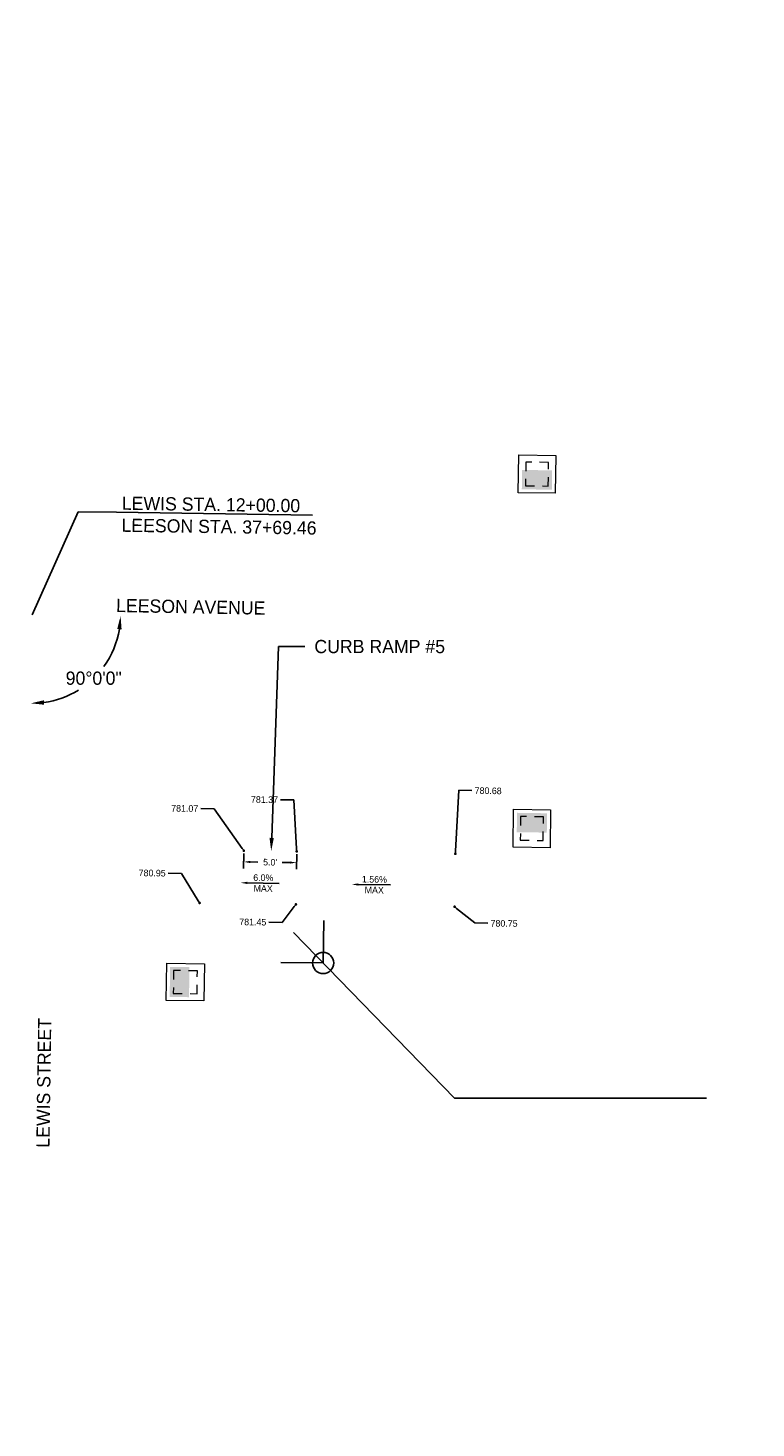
# Model space of a CAD drawing. Header units: feet. Extents: x 1384904 to 1390579, y 443400 to 444295.
# Tile 6 of 57: x 1387673 to 1387741, y 443896 to 444028. Entities that reach past the tile are written whole.
import ezdxf
from ezdxf import colors
from ezdxf.entities.mleader import LeaderData, LeaderLine
from ezdxf.math import Vec2, Vec3

# ---------------------------------------------------------------- set-up
doc = ezdxf.new("R2010")
doc.units = ezdxf.units.FT
doc.header["$MEASUREMENT"] = 0
doc.linetypes.add('drainage01', pattern=[1.6, 0.85, -0.75])
for name, color, linetype in [('DR_P_Cells', 1, 'Continuous'), ('DR_P_Storm_Sewer', 1, 'Continuous'), ('DT_P_Text', 3, 'Continuous'), ('PV_P_Text', 7, 'Continuous')]:
    doc.layers.add(name, color=color, linetype=linetype)
doc.styles.add('Slanted-Normal', font='font31.shx', dxfattribs={"height": 0.14})
doc.styles.get("Standard").update_dxf_attribs({"font": 'font31.shx'})
doc.dimstyles.get("Standard").update_dxf_attribs({"dimtxt": 0.18, "dimasz": 0.18, "dimexe": 0.18, "dimexo": 0.0625, "dimgap": 0.09, "dimtad": 0, "dimtih": 1, "dimtoh": 1, "dimdec": 4, "dimzin": 0, "dimdsep": 46, "dimtxsty": 'Standard', "dimcen": 0.09, "dimadec": 0, "dimazin": 0, "dimtfac": 1, "dimtdec": 4, "dimtofl": 0, "dimtmove": 0, "dimatfit": 3, "dimfxl": 1, "dimtolj": 1, "dimtzin": 0, "dimarcsym": 0})

# ---------------------------------------------------------------- blocks, each defined once
blk = doc.blocks.new('CB3A-P')
at = {"layer": 'Defpoints', "color": 20, "linetype": 'drainage01', "lineweight": 0}
blk.add_lwpolyline([(1.08, 1.12), (-1.08, 1.12), (-1.08, -1.12), (1.08, -1.12), (1.08, 1.12)], close=True, dxfattribs=at)
at = {"layer": 'DR_P_Cells', "color": 1, "linetype": 'Continuous', "lineweight": 13, "flags": 128}
blk.add_lwpolyline([(-1.75, 1.79), (1.75, 1.79), (1.75, -1.79), (-1.75, -1.79), (-1.75, 1.79)], close=True, dxfattribs=at)
at = {"layer": 'DR_P_Cells', "color": 1, "linetype": 'Continuous', "lineweight": 0, "extrusion": (0, 0, -1)}
blk.add_solid([(1.42, 0.37), (-1.42, 0.37), (1.42, -1.46), (-1.42, -1.46)], dxfattribs=at)
blk = doc.blocks.new('*D938')
at = {"layer": 'Defpoints', "color": 0, "transparency": 16777216}
for p in [(1387692.98, 443950.3), (1387697.98, 443950.23), (1387697.97, 443949.17)]:
    blk.add_point(p, dxfattribs=at)
at = {"layer": 'PV_P_Text', "color": 0, "lineweight": -2, "transparency": 16777216}
for p, q in [((1387692.98, 443950.05), (1387692.96, 443948.62)), ((1387693.59, 443949.24), (1387694.31, 443949.23)), ((1387697.98, 443949.98), (1387697.96, 443948.55)), ((1387697.34, 443949.18), (1387696.62, 443949.19))]:
    blk.add_line(p, q, dxfattribs=at)
at = {"layer": 'PV_P_Text', "color": 0, "transparency": 16777216}
for points in [[(1387693.59, 443949.34), (1387693.59, 443949.13), (1387692.97, 443949.25)], [(1387697.34, 443949.29), (1387697.34, 443949.08), (1387697.97, 443949.17)]]:
    blk.add_solid(points, dxfattribs=at)
at = {"layer": 'PV_P_Text', "color": 0, "transparency": 16777216, "insert": (1387695.47, 443949.21), "char_height": 0.625, "attachment_point": 5, "rotation": 359.156}
blk.add_mtext("\\A1;5.0'", dxfattribs=at)
blk = doc.blocks.new('_Dot')
at = {"color": 0, "linetype": 'ByBlock', "lineweight": -2}
blk.add_line((-0.5, 0), (-1, 0), dxfattribs=at)
at = {"color": 0, "linetype": 'ByBlock', "const_width": 0.5}
blk.add_lwpolyline([(-0.25, 0, 1), (0.25, 0, 1)], format="xyb", close=True, dxfattribs=at)
blk = doc.blocks.new('*D1064')
at = {"layer": 'Defpoints', "color": 0, "transparency": 16777216}
for p in [(1387540.98, 443974.54), (1387672.96, 443972.6), (1387677.04, 443965.29), (1390194.58, 443935.45), (1387670.01, 443772.37)]:
    blk.add_point(p, dxfattribs=at)
at = {"layer": 'DT_P_Text', "color": 0, "lineweight": -2, "transparency": 16777216}
for start, end in [(324.3381, 350.5889), (277.7229, 301.5818)]:
    blk.add_arc((1387672.96, 443972.6), 8.37, start, end, dxfattribs=at)
at = {"layer": 'DT_P_Text', "color": 0, "transparency": 16777216}
for points in [[(1387681.01, 443971.25), (1387681.43, 443971.21), (1387681.33, 443972.48)], [(1387674.1, 443964.1), (1387674.08, 443964.52), (1387672.84, 443964.23)]]:
    blk.add_solid(points, dxfattribs=at)
at = {"layer": 'DT_P_Text', "color": 0, "transparency": 16777216, "insert": (1387678.79, 443966.6), "char_height": 1.25, "attachment_point": 5}
blk.add_mtext('\\A1;90°0\'0"', dxfattribs=at)
blk = doc.blocks.new('_None')
blk = doc.blocks.new('*D1065')
at = {"layer": 'Defpoints', "color": 0, "transparency": 16777216}
for p in [(1387895.13, 444137.12), (1387540.98, 443974.54), (1387898.95, 443973.3), (1387891.7, 443959.38), (1390194.58, 443935.45)]:
    blk.add_point(p, dxfattribs=at)
at = {"layer": 'DT_P_Text', "color": 0, "lineweight": -2, "transparency": 16777216}
for start, end in [(56.546, 80.0108), (8.0373, 33.7515)]:
    blk.add_arc((1387891.89, 443969.37), 8.07, start, end, dxfattribs=at)
at = {"layer": 'DT_P_Text', "color": 0, "transparency": 16777216}
for points in [[(1387893.27, 443977.12), (1387893.31, 443977.53), (1387892.05, 443977.44)], [(1387900.09, 443970.52), (1387899.67, 443970.49), (1387899.96, 443969.26)]]:
    blk.add_solid(points, dxfattribs=at)
at = {"layer": 'DT_P_Text', "color": 0, "transparency": 16777216, "insert": (1387897.69, 443974.98), "char_height": 1.25, "attachment_point": 5}
blk.add_mtext('\\A1;89°44\'10"', dxfattribs=at)
blk = doc.blocks.new('*D1066')
at = {"layer": 'Defpoints', "color": 0, "transparency": 16777216}
for p in [(1388170.02, 444145.73), (1387540.98, 443974.54), (1388173.06, 443969.46), (1388165.39, 443955.34), (1390194.58, 443935.45)]:
    blk.add_point(p, dxfattribs=at)
at = {"layer": 'DT_P_Text', "color": 0, "lineweight": -2, "transparency": 16777216}
for start, end in [(55.6454, 80.1702), (7.5921, 34.109)]:
    blk.add_arc((1388165.63, 443965.34), 8.5, start, end, dxfattribs=at)
at = {"layer": 'DT_P_Text', "color": 0, "transparency": 16777216}
for points in [[(1388167.06, 443973.51), (1388167.1, 443973.92), (1388165.84, 443973.84)], [(1388174.26, 443966.48), (1388173.84, 443966.45), (1388174.13, 443965.22)]]:
    blk.add_solid(points, dxfattribs=at)
at = {"layer": 'DT_P_Text', "color": 0, "transparency": 16777216, "insert": (1388171.75, 443971.23), "char_height": 1.25, "attachment_point": 5}
blk.add_mtext('\\A1;89°27\'2"', dxfattribs=at)
blk = doc.blocks.new('*D1067')
at = {"layer": 'Defpoints', "color": 0, "transparency": 16777216}
for p in [(1387540.98, 443974.54), (1388536.58, 443959.88), (1388529.29, 443955.83), (1390194.58, 443935.45), (1388524.62, 443400.18)]:
    blk.add_point(p, dxfattribs=at)
at = {"layer": 'DT_P_Text', "color": 0, "lineweight": -2, "transparency": 16777216}
for start, end in [(187.7578, 214.0032), (236.0186, 260.174)]:
    blk.add_arc((1388536.58, 443959.88), 8.33, start, end, dxfattribs=at)
at = {"layer": 'DT_P_Text', "color": 0, "transparency": 16777216}
for points in [[(1388528.11, 443958.74), (1388528.53, 443958.76), (1388528.25, 443960)], [(1388535.18, 443951.87), (1388535.14, 443951.46), (1388536.4, 443951.54)]]:
    blk.add_solid(points, dxfattribs=at)
at = {"layer": 'DT_P_Text', "color": 0, "transparency": 16777216, "insert": (1388530.58, 443954.09), "char_height": 1.25, "attachment_point": 5}
blk.add_mtext('\\A1;89°37\'11"', dxfattribs=at)
blk = doc.blocks.new('*D1068')
at = {"layer": 'Defpoints', "color": 0, "transparency": 16777216}
for p in [(1388548.53, 444294.6), (1387540.98, 443974.54), (1388551.28, 443965.87), (1388540.11, 443949.82), (1390194.58, 443935.45)]:
    blk.add_point(p, dxfattribs=at)
at = {"layer": 'DT_P_Text', "color": 0, "lineweight": -2, "transparency": 16777216}
for start, end in [(51.56, 82.8622), (4.8957, 37.0861)]:
    blk.add_arc((1388540.36, 443959.82), 12.48, start, end, dxfattribs=at)
at = {"layer": 'DT_P_Text', "color": 0, "transparency": 16777216}
for points in [[(1388541.89, 443972), (1388541.92, 443972.41), (1388540.66, 443972.3)], [(1388553, 443960.89), (1388552.59, 443960.88), (1388552.84, 443959.64)]]:
    blk.add_solid(points, dxfattribs=at)
at = {"layer": 'DT_P_Text', "color": 0, "transparency": 16777216, "insert": (1388549.36, 443968.47), "char_height": 1.25, "attachment_point": 5}
blk.add_mtext('\\A1;89°26\'46"', dxfattribs=at)
blk = doc.blocks.new('*D1069')
at = {"layer": 'Defpoints', "color": 0, "transparency": 16777216}
for p in [(1387540.98, 443974.54), (1388891.87, 443954.64), (1388895.84, 443947.51), (1390194.58, 443935.45), (1388883.33, 443416.88)]:
    blk.add_point(p, dxfattribs=at)
at = {"layer": 'DT_P_Text', "color": 0, "lineweight": -2, "transparency": 16777216}
for start, end in [(324.5503, 350.3708), (277.8746, 301.1614)]:
    blk.add_arc((1388891.87, 443954.64), 8.16, start, end, dxfattribs=at)
at = {"layer": 'DT_P_Text', "color": 0, "transparency": 16777216}
for points in [[(1388899.71, 443953.3), (1388900.13, 443953.26), (1388900.03, 443954.52)], [(1388893, 443946.35), (1388892.98, 443946.77), (1388891.74, 443946.48)]]:
    blk.add_solid(points, dxfattribs=at)
at = {"layer": 'DT_P_Text', "color": 0, "transparency": 16777216, "insert": (1388897.55, 443948.78), "char_height": 1.25, "attachment_point": 5}
blk.add_mtext('\\A1;90°3\'59"', dxfattribs=at)
blk = doc.blocks.new('*D1070')
at = {"layer": 'Defpoints', "color": 0, "transparency": 16777216}
for p in [(1389005.13, 444177.18), (1387540.98, 443974.54), (1389009.17, 443958.89), (1388998.33, 443943.07), (1390194.58, 443935.45)]:
    blk.add_point(p, dxfattribs=at)
at = {"layer": 'DT_P_Text', "color": 0, "lineweight": -2, "transparency": 16777216}
for start, end in [(51.7097, 82.387), (5.1056, 36.7305)]:
    blk.add_arc((1388998.62, 443953.07), 12.04, start, end, dxfattribs=at)
at = {"layer": 'DT_P_Text', "color": 0, "transparency": 16777216}
for points in [[(1389000.2, 443964.8), (1389000.24, 443965.21), (1388998.97, 443965.11)], [(1389010.83, 443954.15), (1389010.41, 443954.13), (1389010.66, 443952.89)]]:
    blk.add_solid(points, dxfattribs=at)
at = {"layer": 'DT_P_Text', "color": 0, "transparency": 16777216, "insert": (1389007.32, 443961.4), "char_height": 1.25, "attachment_point": 5}
blk.add_mtext('\\A1;89°10\'51"', dxfattribs=at)
blk = doc.blocks.new('*D1071')
at = {"layer": 'Defpoints', "color": 0, "transparency": 16777216}
for p in [(1389529.02, 444160.85), (1387540.98, 443974.54), (1389519.6, 443952.65), (1389523.36, 443935.34), (1390194.58, 443935.45)]:
    blk.add_point(p, dxfattribs=at)
at = {"layer": 'DT_P_Text', "color": 0, "lineweight": -2, "transparency": 16777216}
for start, end in [(97.1524, 121.1449), (144.1097, 170.5654)]:
    blk.add_arc((1389523.61, 443945.34), 8.34, start, end, dxfattribs=at)
at = {"layer": 'DT_P_Text', "color": 0, "transparency": 16777216}
for points in [[(1389522.56, 443953.82), (1389522.58, 443953.41), (1389523.82, 443953.68)], [(1389515.59, 443946.68), (1389515.17, 443946.72), (1389515.27, 443945.46)]]:
    blk.add_solid(points, dxfattribs=at)
at = {"layer": 'DT_P_Text', "color": 0, "transparency": 16777216, "insert": (1389517.83, 443951.35), "char_height": 1.25, "attachment_point": 5}
blk.add_mtext('\\A1;90°35\'39"', dxfattribs=at)

msp = doc.modelspace()

# ---------------------------------------------------------------- linework, layer by layer
at = {"layer": 'DT_P_Text'}
for points in [[(1387700.54074, 443943.69017), (1387700.48182, 443939.69061), (1387696.48225, 443939.74954)], [(1387697.69537, 443942.56039), (1387712.90099, 443926.90001)], [(1387712.90099, 443926.90001), (1387736.73749, 443926.90001)]]:
    msp.add_lwpolyline(points, dxfattribs=at)
msp.add_circle((1387700.48182, 443939.69061), 1, dxfattribs=at)
at = {"layer": 'PV_P_Text', "linetype": 'ByBlock', "lineweight": -2}
for points in [[(1387696.33415, 443947.21723), (1387693.30446, 443947.26187)], [(1387706.83824, 443947.06248), (1387703.80855, 443947.10712)]]:
    msp.add_lwpolyline(points, dxfattribs=at)
at = {"layer": 'PV_P_Text'}
for points in [[(1387693.30293, 443947.15771), (1387692.67953, 443947.27107), (1387693.306, 443947.36602)], [(1387703.80701, 443947.00296), (1387703.18362, 443947.11632), (1387703.81008, 443947.21127)]]:
    msp.add_solid(points, dxfattribs=at)

# ---------------------------------------------------------------- block references
at = {"layer": 'DR_P_Storm_Sewer', "color": 1}
for p, rotation in [((1387720.70747, 443985.89768, 781.93171), 359.1559593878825), ((1387720.21399, 443952.40132, 781.82191), 179.1559595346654), ((1387687.45376, 443937.88235, 781.34913), 269.1558333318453)]:
    msp.add_blockref('CB3A-P', p, dxfattribs=dict(at, rotation=rotation))

# ---------------------------------------------------------------- texts
at = {"layer": 'DT_P_Text', "char_height": 1.25, "width": 29.678584, "attachment_point": 1, "style": 'Slanted-Normal'}
for s, insert, rotation in [('LEESON AVENUE', (1387680.91957, 443974.11036), 358.9618461), ('LEWIS STREET', (1387673.35687, 443922.24204), 89.1558333)]:
    msp.add_mtext(s, dxfattribs=dict(at, insert=insert, rotation=rotation))
at = {"layer": 'PV_P_Text', "char_height": 0.625, "attachment_point": 5, "rotation": 359.1559594}
for s, insert in [('6.0%', (1387694.82677, 443947.74587)), ('1.56%', (1387705.33085, 443947.59112)), ('MAX', (1387694.81185, 443946.73323)), ('MAX', (1387705.31594, 443946.57848))]:
    msp.add_mtext(s, dxfattribs=dict(at, insert=insert))

# ---------------------------------------------------------------- dimensions: what is measured, and where the dimension line sits
at = {"layer": 'DT_P_Text'}
for base, line1, line2, picture, middle in [((1388551.27813, 443965.86722), ((1387540.978, 443974.544), (1390194.57763, 443935.45023)), ((1388540.11322, 443949.82405), (1388548.52762, 444294.60374)), '*D1068', (1388549.35503, 443968.47325)), ((1389009.16818, 443958.8865), ((1387540.978, 443974.544), (1390194.57763, 443935.45023)), ((1388998.33294, 443943.07455), (1389005.1309, 444177.17687)), '*D1070', (1389007.32318, 443961.39682)), ((1389519.59746, 443952.65059), ((1387540.978, 443974.544), (1390194.57763, 443935.45023)), ((1389523.36155, 443935.33874), (1389529.02312, 444160.85051)), '*D1071', (1389517.83048, 443951.35217)), ((1388173.06391, 443969.45743), ((1387540.978, 443974.544), (1390194.57763, 443935.45023)), ((1388165.38689, 443955.34459), (1388170.01841, 444145.72851)), '*D1066', (1388171.75473, 443971.23141)), ((1387898.94504, 443973.29609), ((1387540.978, 443974.544), (1390194.57763, 443935.45023)), ((1387891.69628, 443959.37596), (1387895.13342, 444137.11607)), '*D1065', (1387897.69389, 443974.98408)), ((1387677.04029, 443965.2921), ((1387670.0134, 443772.37098), (1387672.96367, 443972.59925)), ((1387540.978, 443974.544), (1390194.57763, 443935.45023)), '*D1064', (1387678.79269, 443966.5962)), ((1388529.29261, 443955.83234), ((1388524.61868, 443400.17799), (1388536.57959, 443959.87645)), ((1387540.978, 443974.544), (1390194.57763, 443935.45023)), '*D1067', (1388530.58119, 443954.09076)), ((1388895.84236, 443947.5127), ((1387540.978, 443974.544), (1390194.57763, 443935.45023)), ((1388883.32531, 443416.87915), (1388891.87229, 443954.64389)), '*D1069', (1388897.55345, 443948.78426))]:
    dim = msp.add_angular_dim_2l(base=base, line1=line1, line2=line2, dimstyle='Standard', override={"dimscale": 10, "dimtxt": 0.125, "dimasz": 0.125, "dimgap": 0.05, "dimaunit": 1, "dimadec": 3}, dxfattribs=at)
    dim.commit()
    dim.dimension.update_dxf_attribs({"geometry": picture, "text_midpoint": middle})
at = {"layer": 'PV_P_Text'}
dim = msp.add_aligned_dim(p1=(1387692.98324, 443950.30222), p2=(1387697.9827, 443950.22856), distance=-1.0558, text="<>'", dimstyle='Standard', override={"dimscale": 5, "dimtxt": 0.125, "dimasz": 0.125, "dimexe": 0.125, "dimexo": 0.05, "dimgap": 0.05, "dimtih": 0, "dimtoh": 0, "dimdec": 1}, dxfattribs=at)
dim.commit()
dim.dimension.update_dxf_attribs({"geometry": '*D938', "text_midpoint": (1387695.46742, 443949.20971)})

# ---------------------------------------------------------------- leaders
at = {"layer": 'DT_P_Text'}
ml = msp.add_multileader_mtext('Standard', dxfattribs=at)
ml.set_content('LEWIS STA. 12+00.00\\PLEESON STA. 37+69.46', color=256)
ml.set_leader_properties()
ml.set_arrow_properties(name='NONE')
ml.build(insert=Vec2(0, 0))
ml.multileader.update_dxf_attribs({"text_left_attachment_type": 6, "text_right_attachment_type": 6, "dogleg_length": 0.36, "arrow_head_size": 1.8, "scale": 10})
ctx = ml.context
ctx.base_point, ctx.scale, ctx.char_height, ctx.arrow_head_size, ctx.landing_gap_size, ctx.plane_origin, ctx.plane_x_axis, ctx.plane_y_axis = Vec3(1387680.93482, 443982.28441), 10, 1.25, 1.8, 0.5, Vec3(1387673.17081, 443972.64457), Vec3(0.999891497, -0.014730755), Vec3(0.014730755, 0.999891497)
ctx.left_attachment, ctx.right_attachment = 6, 6
notes = []
notes.append((ctx, [(0, (1, 1, 0), (1387677.33521, 443982.33744), (0.999891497, -0.014730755), 3.6, [(0, [(1387672.96367, 443972.59925)], 0, [])])]))
ctx.mtext.insert, ctx.mtext.text_direction, ctx.mtext.rotation, ctx.mtext.flow_direction = Vec3(1387681.45686, 443983.77688), Vec3(0.999891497, -0.014730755), 6.268454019, 5
ml = msp.add_multileader_mtext('Standard', dxfattribs=at)
ml.set_content('CURB RAMP #5', color=256)
ml.set_leader_properties()
ml.build(insert=Vec2(0, 0))
ml.multileader.update_dxf_attribs({"text_right_attachment_type": 2, "dogleg_length": 0.25, "arrow_head_size": 1.25, "scale": 10})
ctx = ml.context
ctx.base_point, ctx.scale, ctx.char_height, ctx.arrow_head_size, ctx.landing_gap_size, ctx.plane_origin = Vec3(1387698.75551, 443969.59665), 10, 1.25, 1.25, 0.9, Vec3(1387707.15995, 443950.09336)
ctx.right_attachment = 2
notes.append((ctx, [(1, (1, 1, 0), (1387696.25551, 443969.59665), (1, 0), 2.5, [(0, [(1387695.57303, 443950.26406)], 0, [])])]))
ctx.mtext.insert, ctx.mtext.flow_direction = Vec3(1387699.65551, 443970.22165), 5
at = {"layer": 'PV_P_Text'}
ml = msp.add_multileader_mtext('Standard', dxfattribs=at)
ml.set_content('780.68', color=256)
ml.set_leader_properties()
ml.set_arrow_properties(name='DOT')
ml.build(insert=Vec2(0, 0))
ml.multileader.update_dxf_attribs({"text_right_attachment_type": 2, "dogleg_length": 0.25, "arrow_head_size": 0.25, "scale": 5})
ctx = ml.context
ctx.base_point, ctx.scale, ctx.char_height, ctx.arrow_head_size, ctx.landing_gap_size, ctx.plane_origin, ctx.plane_x_axis, ctx.plane_y_axis = Vec3(1387714.55616, 443955.99194), 5, 0.625, 0.25, 0.25, Vec3(1387713.01025, 443949.99463), Vec3(0.999891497, -0.014730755), Vec3(0.014730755, 0.999891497)
ctx.right_attachment = 2
notes.append((ctx, [(1, (1, 1, 0), (1387713.3063, 443956.01035), (0.999891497, -0.014730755), 1.25, [(0, [(1387712.98107, 443950.0076)], 0, [])])]))
ctx.mtext.insert, ctx.mtext.text_direction, ctx.mtext.rotation, ctx.mtext.flow_direction = Vec3(1387714.81074, 443956.30072), Vec3(0.999891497, -0.014730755), 6.268454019, 5
ml = msp.add_multileader_mtext('Standard', dxfattribs=at)
ml.set_content('781.07', color=256)
ml.set_leader_properties()
ml.set_arrow_properties(name='DOT')
ml.build(insert=Vec2(0, 0))
ml.multileader.update_dxf_attribs({"text_right_attachment_type": 2, "dogleg_length": 0.25, "arrow_head_size": 0.25, "scale": 5})
ctx = ml.context
ctx.base_point, ctx.scale, ctx.char_height, ctx.arrow_head_size, ctx.landing_gap_size, ctx.plane_origin, ctx.plane_x_axis, ctx.plane_y_axis = Vec3(1387685.55156, 443954.3275, 781.57003), 5, 0.625, 0.25, 0.25, Vec3(1387693.01242, 443950.28925, 781.57003), Vec3(0.999891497, -0.014730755), Vec3(0.014730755, 0.999891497)
ctx.right_attachment, ctx.text_align_type = 2, 2
notes.append((ctx, [(0, (1, 1, 0), (1387690.17308, 443954.25941, 781.57003), (-0.999891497, 0.014730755), 1.25, [(0, [(1387692.98324, 443950.30222, 781.57003)], 0, [])])]))
ctx.mtext.insert, ctx.mtext.text_direction, ctx.mtext.rotation, ctx.mtext.alignment, ctx.mtext.flow_direction = Vec3(1387688.67785, 443954.59397, 781.57003), Vec3(0.999891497, -0.014730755), 6.268454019, 3, 5
ml = msp.add_multileader_mtext('Standard', dxfattribs=at)
ml.set_content('781.37', color=256)
ml.set_leader_properties()
ml.set_arrow_properties(name='DOT')
ml.build(insert=Vec2(0, 0))
ml.multileader.update_dxf_attribs({"text_right_attachment_type": 2, "dogleg_length": 0.25, "arrow_head_size": 0.25, "scale": 5})
ctx = ml.context
ctx.base_point, ctx.scale, ctx.char_height, ctx.arrow_head_size, ctx.landing_gap_size, ctx.plane_origin, ctx.plane_x_axis, ctx.plane_y_axis = Vec3(1387693.13936, 443955.16247, 781.57003), 5, 0.625, 0.25, 0.25, Vec3(1387698.01188, 443950.21559, 781.57003), Vec3(0.999891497, -0.014730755), Vec3(0.014730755, 0.999891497)
ctx.right_attachment, ctx.text_align_type = 2, 2
notes.append((ctx, [(0, (1, 1, 0), (1387697.71128, 443955.09512, 781.57003), (-0.999891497, 0.014730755), 1.25, [(0, [(1387697.9827, 443950.22856, 781.57003)], 0, [])])]))
ctx.mtext.insert, ctx.mtext.text_direction, ctx.mtext.rotation, ctx.mtext.alignment, ctx.mtext.flow_direction = Vec3(1387696.21605, 443955.42968, 781.57003), Vec3(0.999891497, -0.014730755), 6.268454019, 3, 5
ml = msp.add_multileader_mtext('Standard', dxfattribs=at)
ml.set_content('780.95', color=256)
ml.set_leader_properties()
ml.set_arrow_properties(name='DOT')
ml.build(insert=Vec2(0, 0))
ml.multileader.update_dxf_attribs({"text_right_attachment_type": 2, "dogleg_length": 0.25, "arrow_head_size": 0.25, "scale": 5})
ctx = ml.context
ctx.base_point, ctx.scale, ctx.char_height, ctx.arrow_head_size, ctx.landing_gap_size, ctx.plane_origin, ctx.plane_x_axis, ctx.plane_y_axis = Vec3(1387682.24535, 443948.22258), 5, 0.625, 0.25, 0.25, Vec3(1387688.82485, 443945.3504), Vec3(0.999891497, -0.014730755), Vec3(0.014730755, 0.999891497)
ctx.right_attachment, ctx.text_align_type = 2, 2
notes.append((ctx, [(0, (1, 1, 0), (1387687.09502, 443948.15114), (-0.999891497, 0.014730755), 1.25, [(0, [(1387688.79567, 443945.36337)], 0, [])])]))
ctx.mtext.insert, ctx.mtext.text_direction, ctx.mtext.rotation, ctx.mtext.alignment, ctx.mtext.flow_direction = Vec3(1387685.59978, 443948.4857), Vec3(0.999891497, -0.014730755), 6.268454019, 3, 5
ml = msp.add_multileader_mtext('Standard', dxfattribs=at)
ml.set_content('781.45', color=256)
ml.set_leader_properties()
ml.set_arrow_properties(name='DOT')
ml.build(insert=Vec2(0, 0))
ml.multileader.update_dxf_attribs({"text_right_attachment_type": 2, "dogleg_length": 0.25, "arrow_head_size": 0.25, "scale": 5})
ctx = ml.context
ctx.base_point, ctx.scale, ctx.char_height, ctx.arrow_head_size, ctx.landing_gap_size, ctx.plane_origin, ctx.plane_x_axis, ctx.plane_y_axis = Vec3(1387692.07175, 443943.58824), 5, 0.625, 0.25, 0.25, Vec3(1387697.93823, 443945.21614), Vec3(0.999891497, -0.014730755), Vec3(0.014730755, 0.999891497)
ctx.right_attachment, ctx.text_align_type = 2, 2
notes.append((ctx, [(0, (1, 1, 0), (1387696.60896, 443943.5214), (-0.999891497, 0.014730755), 1.25, [(0, [(1387697.90904, 443945.22911)], 0, [])])]))
ctx.mtext.insert, ctx.mtext.text_direction, ctx.mtext.rotation, ctx.mtext.alignment, ctx.mtext.flow_direction = Vec3(1387695.11373, 443943.85596), Vec3(0.999891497, -0.014730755), 6.268454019, 3, 5
ml = msp.add_multileader_mtext('Standard', dxfattribs=at)
ml.set_content('780.75', color=256)
ml.set_leader_properties()
ml.set_arrow_properties(name='DOT')
ml.build(insert=Vec2(0, 0))
ml.multileader.update_dxf_attribs({"text_right_attachment_type": 2, "dogleg_length": 0.25, "arrow_head_size": 0.25, "scale": 5})
ctx = ml.context
ctx.base_point, ctx.scale, ctx.char_height, ctx.arrow_head_size, ctx.landing_gap_size, ctx.plane_origin, ctx.plane_x_axis, ctx.plane_y_axis = Vec3(1387716.06233, 443943.45478), 5, 0.625, 0.25, 0.25, Vec3(1387712.9366, 443944.99517), Vec3(0.999891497, -0.014730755), Vec3(0.014730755, 0.999891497)
ctx.right_attachment = 2
notes.append((ctx, [(1, (1, 1, 0), (1387714.81246, 443943.4732), (0.999891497, -0.014730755), 1.25, [(0, [(1387712.90742, 443945.00815)], 0, [])])]))
ctx.mtext.insert, ctx.mtext.text_direction, ctx.mtext.rotation, ctx.mtext.flow_direction = Vec3(1387716.3169, 443943.76357), Vec3(0.999891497, -0.014730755), 6.268454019, 5
for ctx, leaders in notes:
    for number, flags, end, landing, length, lines in leaders:
        leader = LeaderData()
        leader.index, (leader.has_last_leader_line, leader.has_dogleg_vector, leader.attachment_direction) = number, flags
        leader.last_leader_point, leader.dogleg_vector, leader.dogleg_length = Vec3(end), Vec3(landing), length
        for number, points, colour, breaks in lines:
            line = LeaderLine()
            line.index, line.vertices, line.color, line.breaks = number, Vec3.list(points), colors.encode_raw_color(colour), breaks
            leader.lines.append(line)
        ctx.leaders.append(leader)

doc.saveas('drawing.dxf')
